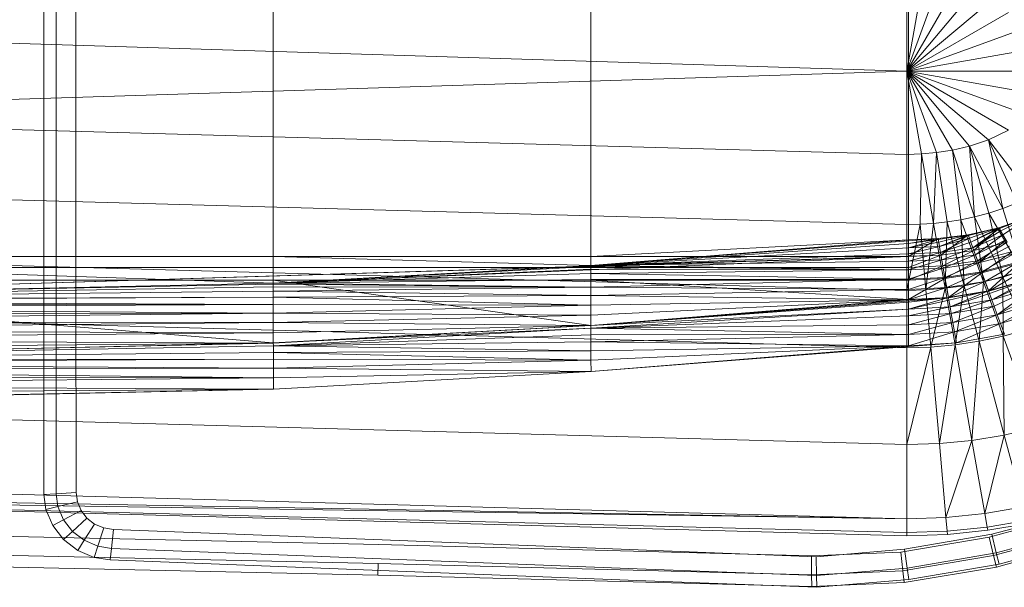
# Model space of a CAD drawing. Header units: metres. Extents: x 397.7 to 427.5, y 12.6 to 28.4.
# Tile 87 of 124: x 407.745 to 408.101, y 27.045 to 27.25. Entities that reach past the tile are written whole.
import ezdxf

# ---------------------------------------------------------------- set-up
doc = ezdxf.new("R2010")
doc.units = ezdxf.units.M
doc.layers.add('A-DETL-____-MBND', color=7, linetype='Continuous', lineweight=18)

# ---------------------------------------------------------------- blocks, each defined once
blk = doc.blocks.new('Family - Inodor P5-151237-08_CLI_AIRE_P5')
at = {"layer": 'A-DETL-____-MBND', "color": 253, "true_color": 0xaaaaaa}
for p, q in [((0.19876, 0.12377), (0.19876, 0.27623)), ((0.19876, 0.12377), (0.19876, 0.27623)), ((0.2032, 0.12377), (0.2032, 0.27623)), ((0.2032, 0.12377), (0.2032, 0.27623)), ((0.2104, 0.27622), (0.2104, 0.12377)), ((0.2104, 0.27622), (0.2104, 0.12377)), ((0.2104, 0.27622), (0.2104, 0.12377)), ((0.2104, 0.12377), (0.2104, 0.27622)), ((0.28176, 0.13288), (0.28176, 0.26697)), ((0.28176, 0.13288), (0.28176, 0.26697)), ((0.28176, 0.26697), (0.28176, 0.13288)), ((0.28176, 0.13288), (0.28176, 0.26697)), ((0.39665, 0.13288), (0.39665, 0.26697)), ((0.39665, 0.13288), (0.39665, 0.26697)), ((0.39665, 0.26697), (0.39665, 0.13288)), ((0.39665, 0.26697), (0.39665, 0.13288)), ((0.51154, 0.26697), (0.51154, 0.13288)), ((0.51154, 0.13288), (0.51154, 0.26697)), ((0.5116, 0.13894), (0.5116, 0.2609)), ((0.5116, 0.13894), (0.5116, 0.2609)), ((0.51095, 0.19991), (0.51095, 0.22997)), ((0.51623, 0.22982), (0.51095, 0.19991)), ((0.52166, 0.22933), (0.51095, 0.19991)), ((0.52742, 0.22843), (0.51095, 0.19991)), ((0.53366, 0.22697), (0.51095, 0.19991)), ((0.54048, 0.22469), (0.51095, 0.19991)), ((0.54779, 0.22118), (0.51095, 0.19991)), ((0.51095, 0.19991), (0.00127, 0.2159)), ((0.55503, 0.21596), (0.51095, 0.19991)), ((0.5608, 0.2087), (0.51095, 0.19991)), ((0.51095, 0.19991), (0.00127, 0.18393)), ((0.56308, 0.19991), (0.51095, 0.19991)), ((0.5608, 0.19112), (0.51095, 0.19991)), ((0.55503, 0.18387), (0.51095, 0.19991)), ((0.51095, 0.19991), (0.51095, 0.16986)), ((0.54779, 0.17865), (0.51095, 0.19991)), ((0.54048, 0.17514), (0.51095, 0.19991)), ((0.53366, 0.17286), (0.51095, 0.19991)), ((0.52742, 0.17139), (0.51095, 0.19991)), ((0.52166, 0.1705), (0.51095, 0.19991)), ((0.51623, 0.17001), (0.51095, 0.19991)), ((0.51095, 0.16986), (0.00127, 0.18393)), ((0.54779, 0.17865), (0.54048, 0.17514)), ((0.54048, 0.17514), (0.53366, 0.17286)), ((0.55607, 0.1548), (0.54048, 0.17514)), ((0.54048, 0.17514), (0.54568, 0.15031)), ((0.55086, 0.15235), (0.54048, 0.17514)), ((0.52742, 0.17139), (0.52166, 0.1705)), ((0.53366, 0.17286), (0.52742, 0.17139)), ((0.53549, 0.14729), (0.52742, 0.17139)), ((0.52742, 0.17139), (0.53049, 0.14623)), ((0.54568, 0.15031), (0.53366, 0.17286)), ((0.53366, 0.17286), (0.53549, 0.14729)), ((0.54056, 0.14864), (0.53366, 0.17286)), ((0.51623, 0.17001), (0.51095, 0.16986)), ((0.51095, 0.16986), (0.51095, 0.14444)), ((0.51623, 0.17001), (0.5158, 0.14455)), ((0.52166, 0.1705), (0.51623, 0.17001)), ((0.52066, 0.14488), (0.51623, 0.17001)), ((0.52166, 0.1705), (0.52066, 0.14488)), ((0.52555, 0.14543), (0.52166, 0.1705)), ((0.51095, 0.14444), (0.00127, 0.15852)), ((0.54568, 0.15031), (0.54056, 0.14864)), ((0.55086, 0.15235), (0.54568, 0.15031)), ((0.54568, 0.15031), (0.55265, 0.12769)), ((0.53049, 0.14623), (0.52555, 0.14543)), ((0.53549, 0.14729), (0.53049, 0.14623)), ((0.53869, 0.1237), (0.53049, 0.14623)), ((0.53049, 0.14623), (0.53173, 0.12235)), ((0.54056, 0.14864), (0.53549, 0.14729)), ((0.54567, 0.12547), (0.53549, 0.14729)), ((0.53549, 0.14729), (0.53869, 0.1237)), ((0.55265, 0.12769), (0.54056, 0.14864)), ((0.54056, 0.14864), (0.54567, 0.12547)), ((0.54428, 0.14332), (0.55567, 0.14741)), ((0.54428, 0.14332), (0.55567, 0.14741)), ((0.55567, 0.14741), (0.54428, 0.14332)), ((0.54428, 0.14332), (0.55567, 0.14741)), ((0.54444, 0.14305), (0.55567, 0.14741)), ((0.54444, 0.14305), (0.55567, 0.14741)), ((0.54493, 0.1422), (0.55567, 0.14741)), ((0.54493, 0.1422), (0.55567, 0.14741)), ((0.54573, 0.14081), (0.55567, 0.14741)), ((0.54573, 0.14081), (0.55567, 0.14741)), ((0.5158, 0.14455), (0.51095, 0.14444)), ((0.5158, 0.14455), (0.51095, 0.12067)), ((0.51095, 0.12067), (0.51095, 0.14444)), ((0.52066, 0.14488), (0.5158, 0.14455)), ((0.51787, 0.12085), (0.5158, 0.14455)), ((0.52066, 0.14488), (0.51787, 0.12085)), ((0.52555, 0.14543), (0.52066, 0.14488)), ((0.52479, 0.12141), (0.52066, 0.14488)), ((0.52555, 0.14543), (0.52479, 0.12141)), ((0.53173, 0.12235), (0.52555, 0.14543)), ((0.53313, 0.14076), (0.54428, 0.14332)), ((0.53313, 0.14076), (0.54428, 0.14332)), ((0.53313, 0.14076), (0.54428, 0.14332)), ((0.53313, 0.14076), (0.54428, 0.14332)), ((0.53324, 0.14047), (0.54428, 0.14332)), ((0.53324, 0.14047), (0.54428, 0.14332)), ((0.53358, 0.13955), (0.54428, 0.14332)), ((0.53358, 0.13955), (0.54428, 0.14332)), ((0.53412, 0.13804), (0.54428, 0.14332)), ((0.53412, 0.13804), (0.54428, 0.14332)), ((0.54444, 0.14305), (0.53412, 0.13804)), ((0.53412, 0.13804), (0.54444, 0.14305)), ((0.53487, 0.136), (0.54444, 0.14305)), ((0.53487, 0.136), (0.54444, 0.14305)), ((0.53515, 0.13505), (0.54428, 0.14332)), ((0.53515, 0.13505), (0.54428, 0.14332)), ((0.54726, 0.13804), (0.54428, 0.14332)), ((0.54726, 0.13804), (0.54428, 0.14332)), ((0.54444, 0.14305), (0.54428, 0.14332)), ((0.54444, 0.14305), (0.54428, 0.14332)), ((0.54493, 0.1422), (0.54444, 0.14305)), ((0.54493, 0.1422), (0.54444, 0.14305)), ((0.39665, 0.13288), (0.5116, 0.13894)), ((0.39665, 0.13288), (0.5116, 0.13894)), ((0.5116, 0.13894), (0.39665, 0.1296)), ((0.39665, 0.13288), (0.5116, 0.13894)), ((0.39665, 0.13288), (0.5116, 0.13894)), ((0.39665, 0.1296), (0.5116, 0.13894)), ((0.39665, 0.1296), (0.5116, 0.13894)), ((0.51154, 0.13288), (0.52228, 0.13938)), ((0.51154, 0.13288), (0.52228, 0.13938)), ((0.5116, 0.13894), (0.51154, 0.13288)), ((0.51154, 0.13288), (0.5116, 0.13894)), ((0.51154, 0.13288), (0.5116, 0.13894)), ((0.5116, 0.13894), (0.52228, 0.13938)), ((0.5116, 0.13894), (0.52228, 0.13938)), ((0.5116, 0.13894), (0.52228, 0.13938)), ((0.5116, 0.13765), (0.52228, 0.13938)), ((0.5116, 0.13863), (0.52228, 0.13938)), ((0.5116, 0.13894), (0.52228, 0.13938)), ((0.5116, 0.13765), (0.52228, 0.13938)), ((0.5116, 0.13863), (0.52228, 0.13938)), ((0.52233, 0.13907), (0.5116, 0.13765)), ((0.5116, 0.13605), (0.52233, 0.13907)), ((0.5116, 0.13605), (0.52233, 0.13907)), ((0.5116, 0.13765), (0.52233, 0.13907)), ((0.5116, 0.13863), (0.5116, 0.13894)), ((0.5116, 0.13863), (0.5116, 0.13894)), ((0.52228, 0.13938), (0.53313, 0.14076)), ((0.52228, 0.13938), (0.53313, 0.14076)), ((0.53313, 0.14076), (0.52228, 0.13938)), ((0.52228, 0.13938), (0.53313, 0.14076)), ((0.52327, 0.1334), (0.52228, 0.13938)), ((0.52327, 0.1334), (0.52228, 0.13938)), ((0.52233, 0.13907), (0.52228, 0.13938)), ((0.52233, 0.13907), (0.52228, 0.13938)), ((0.52233, 0.13907), (0.53313, 0.14076)), ((0.52233, 0.13907), (0.53313, 0.14076)), ((0.5225, 0.13811), (0.52233, 0.13907)), ((0.5225, 0.13811), (0.52233, 0.13907)), ((0.5225, 0.13811), (0.53313, 0.14076)), ((0.5225, 0.13811), (0.53313, 0.14076)), ((0.52278, 0.13653), (0.53313, 0.14076)), ((0.52278, 0.13653), (0.53313, 0.14076)), ((0.53324, 0.14047), (0.52278, 0.13653)), ((0.52278, 0.13653), (0.53324, 0.14047)), ((0.53358, 0.13955), (0.52278, 0.13653)), ((0.52278, 0.13653), (0.53358, 0.13955)), ((0.52316, 0.13439), (0.53358, 0.13955)), ((0.52316, 0.13439), (0.53358, 0.13955)), ((0.52327, 0.1334), (0.53313, 0.14076)), ((0.52327, 0.1334), (0.53313, 0.14076)), ((0.53515, 0.13505), (0.53313, 0.14076)), ((0.53515, 0.13505), (0.53313, 0.14076)), ((0.53324, 0.14047), (0.53313, 0.14076)), ((0.53324, 0.14047), (0.53313, 0.14076)), ((0.53358, 0.13955), (0.53324, 0.14047)), ((0.53358, 0.13955), (0.53324, 0.14047)), ((0.53412, 0.13804), (0.53358, 0.13955)), ((0.53412, 0.13804), (0.53358, 0.13955)), ((0.54493, 0.1422), (0.53487, 0.136)), ((0.53487, 0.136), (0.54493, 0.1422)), ((0.54573, 0.14081), (0.53487, 0.136)), ((0.53487, 0.136), (0.54573, 0.14081)), ((0.53578, 0.13349), (0.54573, 0.14081)), ((0.53578, 0.13349), (0.54573, 0.14081)), ((0.54681, 0.13893), (0.53578, 0.13349)), ((0.53578, 0.13349), (0.54681, 0.13893)), ((0.53684, 0.13057), (0.54681, 0.13893)), ((0.53684, 0.13057), (0.54681, 0.13893)), ((0.54573, 0.14081), (0.54493, 0.1422)), ((0.54573, 0.14081), (0.54493, 0.1422)), ((0.54681, 0.13893), (0.54573, 0.14081)), ((0.54681, 0.13893), (0.54573, 0.14081)), ((0.5116, 0.13863), (0.39665, 0.1296)), ((0.39665, 0.1296), (0.5116, 0.13863)), ((0.5116, 0.13765), (0.39665, 0.1296)), ((0.39665, 0.1296), (0.5116, 0.13765)), ((0.5116, 0.13605), (0.39665, 0.1296)), ((0.39665, 0.1296), (0.5116, 0.13605)), ((0.5116, 0.13765), (0.5116, 0.13863)), ((0.5116, 0.13765), (0.5116, 0.13863)), ((0.5225, 0.13811), (0.5116, 0.13605)), ((0.5116, 0.13605), (0.5225, 0.13811)), ((0.5116, 0.13605), (0.5116, 0.13765)), ((0.5116, 0.13605), (0.5116, 0.13765)), ((0.52278, 0.13653), (0.5116, 0.13605)), ((0.5116, 0.13388), (0.52278, 0.13653)), ((0.5116, 0.13605), (0.52278, 0.13653)), ((0.5116, 0.13388), (0.52278, 0.13653)), ((0.5116, 0.13388), (0.5116, 0.13605)), ((0.5116, 0.13388), (0.5116, 0.13605)), ((0.52278, 0.13653), (0.5225, 0.13811)), ((0.52278, 0.13653), (0.5225, 0.13811)), ((0.52316, 0.13439), (0.52278, 0.13653)), ((0.52316, 0.13439), (0.52278, 0.13653)), ((0.53412, 0.13804), (0.52316, 0.13439)), ((0.52316, 0.13439), (0.53412, 0.13804)), ((0.53487, 0.136), (0.52316, 0.13439)), ((0.52316, 0.13439), (0.53487, 0.136)), ((0.52362, 0.13176), (0.53487, 0.136)), ((0.52362, 0.13176), (0.53487, 0.136)), ((0.53487, 0.136), (0.53412, 0.13804)), ((0.53487, 0.136), (0.53412, 0.13804)), ((0.53578, 0.13349), (0.53487, 0.136)), ((0.53578, 0.13349), (0.53487, 0.136)), ((0.54726, 0.13804), (0.53515, 0.13505)), ((0.53515, 0.13505), (0.54726, 0.13804)), ((0.53515, 0.13505), (0.54726, 0.13804)), ((0.53648, 0.13139), (0.54726, 0.13804)), ((0.53648, 0.13139), (0.54726, 0.13804)), ((0.54815, 0.13662), (0.53684, 0.13057)), ((0.53684, 0.13057), (0.54815, 0.13662)), ((0.51095, 0.12067), (0.00127, 0.13475)), ((0.52327, 0.1334), (0.00127, 0.11723)), ((0.28176, 0.13288), (0.00186, 0.13288)), ((0.28176, 0.13288), (0.00186, 0.13288)), ((0.28176, 0.12326), (0.00186, 0.13288)), ((0.28176, 0.12326), (0.00186, 0.13288)), ((0.00186, 0.13288), (0.28176, 0.13288)), ((0.28176, 0.13288), (0.00186, 0.13288)), ((0.00187, 0.11726), (0.52327, 0.1334)), ((0.00187, 0.11726), (0.52327, 0.1334)), ((0.00187, 0.11726), (0.51154, 0.13288)), ((0.00187, 0.11726), (0.51154, 0.13288)), ((0.39665, 0.13288), (0.28176, 0.13288)), ((0.28176, 0.13288), (0.28176, 0.12326)), ((0.39665, 0.1296), (0.28176, 0.13288)), ((0.39665, 0.13288), (0.28176, 0.13288)), ((0.39665, 0.1296), (0.28176, 0.13288)), ((0.28176, 0.12326), (0.28176, 0.13288)), ((0.28176, 0.12326), (0.51154, 0.13288)), ((0.28176, 0.12326), (0.51154, 0.13288)), ((0.28176, 0.13288), (0.39665, 0.13288)), ((0.28176, 0.13288), (0.28176, 0.12899)), ((0.39665, 0.13288), (0.28176, 0.13288)), ((0.28176, 0.12899), (0.28176, 0.13288)), ((0.5116, 0.13388), (0.39665, 0.1296)), ((0.39665, 0.1296), (0.5116, 0.13388)), ((0.51154, 0.13288), (0.39665, 0.13288)), ((0.39665, 0.1296), (0.39665, 0.13288)), ((0.51154, 0.13288), (0.39665, 0.13288)), ((0.51154, 0.13288), (0.39665, 0.1296)), ((0.51154, 0.13288), (0.39665, 0.13288)), ((0.39665, 0.1296), (0.51154, 0.13288)), ((0.51154, 0.13288), (0.39665, 0.13288)), ((0.39665, 0.13288), (0.39665, 0.12899)), ((0.51154, 0.13288), (0.39665, 0.13288)), ((0.39665, 0.12899), (0.39665, 0.13288)), ((0.52327, 0.1334), (0.51154, 0.13288)), ((0.51154, 0.13288), (0.52327, 0.1334)), ((0.51154, 0.13288), (0.52327, 0.1334)), ((0.51154, 0.12899), (0.52327, 0.1334)), ((0.51154, 0.13288), (0.52327, 0.1334)), ((0.51154, 0.12899), (0.52327, 0.1334)), ((0.51154, 0.12899), (0.51154, 0.13288)), ((0.51154, 0.13288), (0.51154, 0.12899)), ((0.52316, 0.13439), (0.5116, 0.13388)), ((0.5116, 0.1312), (0.52316, 0.13439)), ((0.5116, 0.13388), (0.52316, 0.13439)), ((0.5116, 0.1312), (0.52316, 0.13439)), ((0.5116, 0.1312), (0.5116, 0.13388)), ((0.5116, 0.1312), (0.5116, 0.13388)), ((0.52362, 0.13176), (0.52316, 0.13439)), ((0.52362, 0.13176), (0.52316, 0.13439)), ((0.53515, 0.13505), (0.52327, 0.1334)), ((0.52327, 0.1334), (0.53515, 0.13505)), ((0.52327, 0.1334), (0.53515, 0.13505)), ((0.52395, 0.12956), (0.52327, 0.1334)), ((0.52395, 0.12956), (0.52327, 0.1334)), ((0.53578, 0.13349), (0.52362, 0.13176)), ((0.52362, 0.13176), (0.53578, 0.13349)), ((0.52395, 0.12956), (0.53515, 0.13505)), ((0.52395, 0.12956), (0.53515, 0.13505)), ((0.52416, 0.1287), (0.53578, 0.13349)), ((0.52416, 0.1287), (0.53578, 0.13349)), ((0.53648, 0.13139), (0.53515, 0.13505)), ((0.53648, 0.13139), (0.53515, 0.13505)), ((0.53684, 0.13057), (0.53578, 0.13349)), ((0.53684, 0.13057), (0.53578, 0.13349)), ((0.54921, 0.13467), (0.53648, 0.13139)), ((0.53648, 0.13139), (0.54921, 0.13467)), ((0.5497, 0.13393), (0.53684, 0.13057)), ((0.53684, 0.13057), (0.5497, 0.13393)), ((0.53802, 0.12735), (0.5497, 0.13393)), ((0.53802, 0.12735), (0.5497, 0.13393)), ((0.53808, 0.127), (0.54921, 0.13467)), ((0.53808, 0.127), (0.54921, 0.13467)), ((0.00186, 0.12899), (0.28176, 0.12899)), ((0.28176, 0.12899), (0.00186, 0.12899)), ((0.39665, 0.1296), (0.28176, 0.12326)), ((0.28176, 0.12326), (0.39665, 0.1296)), ((0.28176, 0.12326), (0.39665, 0.1296)), ((0.28176, 0.12326), (0.39665, 0.1296)), ((0.39665, 0.12929), (0.28176, 0.12326)), ((0.28176, 0.12326), (0.39665, 0.12929)), ((0.28176, 0.12899), (0.39665, 0.12899)), ((0.28176, 0.12899), (0.28176, 0.12431)), ((0.39665, 0.12899), (0.28176, 0.12899)), ((0.28176, 0.12431), (0.28176, 0.12899)), ((0.39665, 0.12831), (0.28176, 0.12326)), ((0.28176, 0.12326), (0.39665, 0.12831)), ((0.5116, 0.1312), (0.39665, 0.1296)), ((0.39665, 0.1296), (0.5116, 0.1312)), ((0.5116, 0.1281), (0.39665, 0.1296)), ((0.5116, 0.1281), (0.39665, 0.1296)), ((0.39665, 0.12929), (0.39665, 0.1296)), ((0.39665, 0.12929), (0.39665, 0.1296)), ((0.5116, 0.1281), (0.39665, 0.12929)), ((0.5116, 0.1281), (0.39665, 0.12929)), ((0.39665, 0.12831), (0.39665, 0.12929)), ((0.39665, 0.12831), (0.39665, 0.12929)), ((0.39665, 0.12899), (0.51154, 0.12899)), ((0.39665, 0.12899), (0.39665, 0.12431)), ((0.51154, 0.12899), (0.39665, 0.12899)), ((0.39665, 0.12431), (0.39665, 0.12899)), ((0.5116, 0.1281), (0.39665, 0.12831)), ((0.5116, 0.1281), (0.39665, 0.12831)), ((0.39665, 0.12671), (0.39665, 0.12831)), ((0.39665, 0.12671), (0.39665, 0.12831)), ((0.52395, 0.12956), (0.51154, 0.12899)), ((0.51154, 0.12431), (0.52395, 0.12956)), ((0.51154, 0.12899), (0.52395, 0.12956)), ((0.51154, 0.12431), (0.52395, 0.12956)), ((0.51154, 0.12431), (0.51154, 0.12899)), ((0.51154, 0.12899), (0.51154, 0.12431)), ((0.52362, 0.13176), (0.5116, 0.1312)), ((0.5116, 0.1281), (0.52362, 0.13176)), ((0.5116, 0.1312), (0.52362, 0.13176)), ((0.5116, 0.1281), (0.52362, 0.13176)), ((0.5116, 0.1281), (0.5116, 0.1312)), ((0.5116, 0.1281), (0.5116, 0.1312)), ((0.52416, 0.1287), (0.5116, 0.1281)), ((0.5116, 0.12467), (0.52416, 0.1287)), ((0.5116, 0.1281), (0.52416, 0.1287)), ((0.5116, 0.12467), (0.52416, 0.1287)), ((0.52416, 0.1287), (0.52362, 0.13176)), ((0.52416, 0.1287), (0.52362, 0.13176)), ((0.53648, 0.13139), (0.52395, 0.12956)), ((0.52395, 0.12956), (0.53648, 0.13139)), ((0.52476, 0.12496), (0.52395, 0.12956)), ((0.52476, 0.12496), (0.52395, 0.12956)), ((0.53684, 0.13057), (0.52416, 0.1287)), ((0.52416, 0.1287), (0.53684, 0.13057)), ((0.52475, 0.12532), (0.52416, 0.1287)), ((0.52475, 0.12532), (0.52416, 0.1287)), ((0.52475, 0.12532), (0.53684, 0.13057)), ((0.52475, 0.12532), (0.53684, 0.13057)), ((0.52476, 0.12496), (0.53648, 0.13139)), ((0.52476, 0.12496), (0.53648, 0.13139)), ((0.53808, 0.127), (0.53648, 0.13139)), ((0.53808, 0.127), (0.53648, 0.13139)), ((0.53802, 0.12735), (0.53684, 0.13057)), ((0.53802, 0.12735), (0.53684, 0.13057)), ((0.55142, 0.13096), (0.53802, 0.12735)), ((0.53802, 0.12735), (0.55142, 0.13096)), ((0.55155, 0.13062), (0.53808, 0.127)), ((0.53808, 0.127), (0.55155, 0.13062)), ((0.53927, 0.12391), (0.55142, 0.13096)), ((0.53927, 0.12391), (0.55142, 0.13096)), ((0.54047, 0.12044), (0.55155, 0.13062)), ((0.54047, 0.12044), (0.55155, 0.13062)), ((0.39665, 0.12671), (0.28176, 0.12326)), ((0.28176, 0.12326), (0.39665, 0.12671)), ((0.5116, 0.1281), (0.39665, 0.12671)), ((0.39665, 0.12671), (0.5116, 0.1281)), ((0.5116, 0.12467), (0.39665, 0.12671)), ((0.5116, 0.12467), (0.39665, 0.12671)), ((0.39665, 0.12454), (0.39665, 0.12671)), ((0.39665, 0.12454), (0.39665, 0.12671)), ((0.5116, 0.12467), (0.39665, 0.12454)), ((0.39665, 0.12186), (0.5116, 0.12467)), ((0.39665, 0.12454), (0.5116, 0.12467)), ((0.39665, 0.12186), (0.5116, 0.12467)), ((0.52476, 0.12496), (0.51154, 0.12431)), ((0.51154, 0.11733), (0.52476, 0.12496)), ((0.51154, 0.12431), (0.52476, 0.12496)), ((0.51154, 0.11733), (0.52476, 0.12496)), ((0.5116, 0.12467), (0.5116, 0.1281)), ((0.5116, 0.12467), (0.5116, 0.1281)), ((0.52475, 0.12532), (0.5116, 0.12467)), ((0.5116, 0.12101), (0.52475, 0.12532)), ((0.5116, 0.12467), (0.52475, 0.12532)), ((0.5116, 0.12101), (0.52475, 0.12532)), ((0.5116, 0.12101), (0.5116, 0.12467)), ((0.5116, 0.12101), (0.5116, 0.12467)), ((0.53802, 0.12735), (0.52475, 0.12532)), ((0.52475, 0.12532), (0.53802, 0.12735)), ((0.52539, 0.12172), (0.52475, 0.12532)), ((0.52539, 0.12172), (0.52475, 0.12532)), ((0.53808, 0.127), (0.52476, 0.12496)), ((0.52476, 0.12496), (0.53808, 0.127)), ((0.52597, 0.11809), (0.52476, 0.12496)), ((0.52597, 0.11809), (0.52476, 0.12496)), ((0.52539, 0.12172), (0.53802, 0.12735)), ((0.52539, 0.12172), (0.53802, 0.12735)), ((0.52597, 0.11809), (0.53808, 0.127)), ((0.52597, 0.11809), (0.53808, 0.127)), ((0.53927, 0.12391), (0.53802, 0.12735)), ((0.53927, 0.12391), (0.53802, 0.12735)), ((0.54047, 0.12044), (0.53808, 0.127)), ((0.54047, 0.12044), (0.53808, 0.127)), ((0.54567, 0.12547), (0.53869, 0.1237)), ((0.55325, 0.12779), (0.53927, 0.12391)), ((0.53927, 0.12391), (0.55325, 0.12779)), ((0.54056, 0.12037), (0.55325, 0.12779)), ((0.54056, 0.12037), (0.55325, 0.12779)), ((0.55265, 0.12769), (0.54567, 0.12547)), ((0.55451, 0.1065), (0.54567, 0.12547)), ((0.54567, 0.12547), (0.54583, 0.10408)), ((0.00186, 0.12431), (0.28176, 0.12431)), ((0.28176, 0.12431), (0.00186, 0.12431)), ((0.28175, 0.10165), (0.00186, 0.12431)), ((0.28175, 0.10165), (0.00186, 0.12431)), ((0.28176, 0.12326), (0.00187, 0.11726)), ((0.00187, 0.11726), (0.28176, 0.12326)), ((0.00187, 0.11726), (0.28176, 0.12326)), ((0.00187, 0.11726), (0.28176, 0.12326)), ((0.28176, 0.12295), (0.00187, 0.11726)), ((0.00187, 0.11726), (0.28176, 0.12295)), ((0.28176, 0.12197), (0.00187, 0.11726)), ((0.00187, 0.11726), (0.28176, 0.12197)), ((0.1988, 0.04683), (0.19876, 0.12377)), ((0.1988, 0.04683), (0.19876, 0.12377)), ((0.20325, 0.0471), (0.2032, 0.12377)), ((0.20325, 0.0471), (0.2032, 0.12377)), ((0.2104, 0.12377), (0.21044, 0.04754)), ((0.2104, 0.12377), (0.21044, 0.04754)), ((0.2104, 0.12377), (0.21044, 0.04754)), ((0.21044, 0.04754), (0.2104, 0.12377)), ((0.28176, 0.12431), (0.28175, 0.10165)), ((0.28175, 0.10165), (0.28176, 0.12431)), ((0.39665, 0.12454), (0.28176, 0.12326)), ((0.28176, 0.12326), (0.39665, 0.12454)), ((0.28176, 0.12431), (0.39665, 0.12431)), ((0.39665, 0.12431), (0.28176, 0.12431)), ((0.39665, 0.10799), (0.28176, 0.12431)), ((0.39665, 0.10799), (0.28176, 0.12431)), ((0.39665, 0.12186), (0.28176, 0.12326)), ((0.39665, 0.12186), (0.28176, 0.12326)), ((0.28176, 0.12295), (0.28176, 0.12326)), ((0.28176, 0.12295), (0.28176, 0.12326)), ((0.39665, 0.12186), (0.28176, 0.12295)), ((0.39665, 0.12186), (0.28176, 0.12295)), ((0.28176, 0.12197), (0.28176, 0.12295)), ((0.28176, 0.12197), (0.28176, 0.12295)), ((0.39665, 0.12186), (0.28176, 0.12197)), ((0.39665, 0.12186), (0.28176, 0.12197)), ((0.28176, 0.12037), (0.28176, 0.12197)), ((0.28176, 0.12037), (0.28176, 0.12197)), ((0.39665, 0.12186), (0.28176, 0.12037)), ((0.28176, 0.12037), (0.39665, 0.12186)), ((0.39665, 0.12186), (0.39665, 0.12454)), ((0.39665, 0.12186), (0.39665, 0.12454)), ((0.39665, 0.12431), (0.51154, 0.12431)), ((0.39665, 0.12431), (0.39665, 0.10799)), ((0.51154, 0.12431), (0.39665, 0.12431)), ((0.51154, 0.11733), (0.39665, 0.12431)), ((0.51154, 0.11733), (0.39665, 0.12431)), ((0.39665, 0.10799), (0.39665, 0.12431)), ((0.5116, 0.12101), (0.39665, 0.12186)), ((0.5116, 0.12101), (0.39665, 0.12186)), ((0.39665, 0.11876), (0.39665, 0.12186)), ((0.39665, 0.11876), (0.39665, 0.12186)), ((0.51154, 0.11733), (0.51154, 0.12431)), ((0.51154, 0.12431), (0.51154, 0.11733)), ((0.52539, 0.12172), (0.5116, 0.12101)), ((0.5116, 0.11724), (0.52539, 0.12172)), ((0.5116, 0.12101), (0.52539, 0.12172)), ((0.5116, 0.11724), (0.52539, 0.12172)), ((0.52479, 0.12141), (0.51787, 0.12085)), ((0.52479, 0.12141), (0.51968, 0.10017)), ((0.53173, 0.12235), (0.52479, 0.12141)), ((0.5284, 0.10094), (0.52479, 0.12141)), ((0.53927, 0.12391), (0.52539, 0.12172)), ((0.52539, 0.12172), (0.53927, 0.12391)), ((0.52605, 0.11801), (0.52539, 0.12172)), ((0.52605, 0.11801), (0.52539, 0.12172)), ((0.52605, 0.11801), (0.53927, 0.12391)), ((0.52605, 0.11801), (0.53927, 0.12391)), ((0.53173, 0.12235), (0.5284, 0.10094)), ((0.53869, 0.1237), (0.53173, 0.12235)), ((0.53712, 0.10224), (0.53173, 0.12235)), ((0.53869, 0.1237), (0.53712, 0.10224)), ((0.54583, 0.10408), (0.53869, 0.1237)), ((0.54056, 0.12037), (0.53927, 0.12391)), ((0.54056, 0.12037), (0.53927, 0.12391)), ((0.55504, 0.12458), (0.54047, 0.12044)), ((0.54047, 0.12044), (0.55504, 0.12458)), ((0.55513, 0.12452), (0.54056, 0.12037)), ((0.54086, 0.11952), (0.55504, 0.12458)), ((0.54086, 0.11952), (0.55504, 0.12458)), ((0.5417, 0.11721), (0.55504, 0.12458)), ((0.5417, 0.11721), (0.55504, 0.12458)), ((0.55558, 0.12374), (0.5417, 0.11721)), ((0.5417, 0.11721), (0.55558, 0.12374)), ((0.55681, 0.12161), (0.5417, 0.11721)), ((0.5417, 0.11721), (0.55681, 0.12161)), ((0.54253, 0.11492), (0.55681, 0.12161)), ((0.54253, 0.11492), (0.55681, 0.12161)), ((0.54366, 0.11184), (0.55681, 0.12161)), ((0.54366, 0.11184), (0.55681, 0.12161)), ((0.28176, 0.12037), (0.00187, 0.11726)), ((0.00187, 0.11726), (0.28176, 0.12037)), ((0.28176, 0.11819), (0.00187, 0.11726)), ((0.00187, 0.11694), (0.28176, 0.11819)), ((0.00187, 0.11726), (0.28176, 0.11819)), ((0.00187, 0.11694), (0.28176, 0.11819)), ((0.39665, 0.11876), (0.28176, 0.12037)), ((0.39665, 0.11876), (0.28176, 0.12037)), ((0.28176, 0.11819), (0.28176, 0.12037)), ((0.28176, 0.11819), (0.28176, 0.12037)), ((0.39665, 0.11876), (0.28176, 0.11819)), ((0.28176, 0.11819), (0.39665, 0.11876)), ((0.39665, 0.11533), (0.28176, 0.11819)), ((0.28176, 0.11552), (0.28176, 0.11819)), ((0.39665, 0.11533), (0.28176, 0.11819)), ((0.28176, 0.11552), (0.28176, 0.11819)), ((0.5116, 0.12101), (0.39665, 0.11876)), ((0.39665, 0.11876), (0.5116, 0.12101)), ((0.5116, 0.11724), (0.39665, 0.11876)), ((0.39665, 0.11533), (0.39665, 0.11876)), ((0.5116, 0.11724), (0.39665, 0.11876)), ((0.39665, 0.11533), (0.39665, 0.11876)), ((0.39665, 0.1079), (0.52605, 0.11801)), ((0.51787, 0.12085), (0.51095, 0.12067)), ((0.51095, 0.09991), (0.51095, 0.12067)), ((0.52597, 0.11809), (0.51154, 0.11733)), ((0.51154, 0.11733), (0.52597, 0.11809)), ((0.5116, 0.11724), (0.5116, 0.12101)), ((0.5116, 0.11724), (0.5116, 0.12101)), ((0.5116, 0.11634), (0.52597, 0.11809)), ((0.5116, 0.11388), (0.52597, 0.11809)), ((0.5116, 0.11388), (0.52597, 0.11809)), ((0.5116, 0.11634), (0.52597, 0.11809)), ((0.52605, 0.11801), (0.5116, 0.11724)), ((0.5116, 0.11724), (0.52605, 0.11801)), ((0.51968, 0.10017), (0.51787, 0.12085)), ((0.54047, 0.12044), (0.52597, 0.11809)), ((0.52597, 0.11809), (0.54047, 0.12044)), ((0.5262, 0.11712), (0.52597, 0.11809)), ((0.5262, 0.11712), (0.52597, 0.11809)), ((0.54056, 0.12037), (0.52605, 0.11801)), ((0.5262, 0.11712), (0.54047, 0.12044)), ((0.5262, 0.11712), (0.54047, 0.12044)), ((0.52662, 0.1147), (0.54047, 0.12044)), ((0.52662, 0.1147), (0.54047, 0.12044)), ((0.54086, 0.11952), (0.52662, 0.1147)), ((0.52662, 0.1147), (0.54086, 0.11952)), ((0.54086, 0.11952), (0.54047, 0.12044)), ((0.54086, 0.11952), (0.54047, 0.12044)), ((0.5417, 0.11721), (0.54086, 0.11952)), ((0.5417, 0.11721), (0.54086, 0.11952)), ((0.55803, 0.1195), (0.54366, 0.11184)), ((0.54366, 0.11184), (0.55803, 0.1195)), ((0.51095, 0.09991), (0.00127, 0.11399)), ((0.28176, 0.11552), (0.00187, 0.11694)), ((0.28176, 0.11552), (0.00187, 0.11694)), ((0.28176, 0.11552), (0.00187, 0.11596)), ((0.28176, 0.11552), (0.00187, 0.11596)), ((0.28176, 0.11552), (0.00187, 0.11436)), ((0.00187, 0.11436), (0.28176, 0.11552)), ((0.28176, 0.11242), (0.00187, 0.11436)), ((0.28176, 0.11242), (0.00187, 0.11436)), ((0.39665, 0.11533), (0.28176, 0.11552)), ((0.39665, 0.11533), (0.28176, 0.11552)), ((0.28176, 0.11242), (0.28176, 0.11552)), ((0.28176, 0.11242), (0.28176, 0.11552)), ((0.39665, 0.11533), (0.28176, 0.11242)), ((0.28176, 0.11242), (0.39665, 0.11533)), ((0.51154, 0.11733), (0.39665, 0.10799)), ((0.39665, 0.10799), (0.51154, 0.11733)), ((0.5116, 0.11724), (0.39665, 0.11533)), ((0.39665, 0.1079), (0.5116, 0.11724)), ((0.39665, 0.11167), (0.5116, 0.11724)), ((0.39665, 0.11533), (0.5116, 0.11724)), ((0.39665, 0.1079), (0.5116, 0.11724)), ((0.39665, 0.11167), (0.5116, 0.11724)), ((0.5116, 0.11634), (0.39665, 0.10799)), ((0.39665, 0.10799), (0.5116, 0.11634)), ((0.39665, 0.11167), (0.39665, 0.11533)), ((0.39665, 0.11167), (0.39665, 0.11533)), ((0.5116, 0.11634), (0.51154, 0.11733)), ((0.5116, 0.11634), (0.51154, 0.11733)), ((0.5262, 0.11712), (0.5116, 0.11388)), ((0.5116, 0.11388), (0.5262, 0.11712)), ((0.5116, 0.11388), (0.5116, 0.11634)), ((0.5116, 0.11388), (0.5116, 0.11634)), ((0.52662, 0.1147), (0.5116, 0.11388)), ((0.5116, 0.11145), (0.52662, 0.1147)), ((0.5116, 0.11388), (0.52662, 0.1147)), ((0.5116, 0.11145), (0.52662, 0.1147)), ((0.52662, 0.1147), (0.5262, 0.11712)), ((0.52662, 0.1147), (0.5262, 0.11712)), ((0.5417, 0.11721), (0.52662, 0.1147)), ((0.52662, 0.1147), (0.5417, 0.11721)), ((0.52705, 0.1123), (0.52662, 0.1147)), ((0.52705, 0.1123), (0.52662, 0.1147)), ((0.52705, 0.1123), (0.5417, 0.11721)), ((0.52705, 0.1123), (0.5417, 0.11721)), ((0.54253, 0.11492), (0.52705, 0.1123)), ((0.52705, 0.1123), (0.54253, 0.11492)), ((0.52762, 0.10907), (0.54253, 0.11492)), ((0.52762, 0.10907), (0.54253, 0.11492)), ((0.54253, 0.11492), (0.5417, 0.11721)), ((0.54253, 0.11492), (0.5417, 0.11721)), ((0.54366, 0.11184), (0.54253, 0.11492)), ((0.54366, 0.11184), (0.54253, 0.11492)), ((0.55967, 0.11666), (0.54366, 0.11184)), ((0.54366, 0.11184), (0.55967, 0.11666)), ((0.54482, 0.10863), (0.55967, 0.11666)), ((0.54482, 0.10863), (0.55967, 0.11666)), ((0.28176, 0.11242), (0.00187, 0.11219)), ((0.00187, 0.10951), (0.28176, 0.11242)), ((0.00187, 0.11219), (0.28176, 0.11242)), ((0.00187, 0.10951), (0.28176, 0.11242)), ((0.39665, 0.11167), (0.28176, 0.11242)), ((0.39665, 0.11167), (0.28176, 0.11242)), ((0.28176, 0.10898), (0.28176, 0.11242)), ((0.28176, 0.10898), (0.28176, 0.11242)), ((0.39665, 0.11167), (0.28176, 0.10898)), ((0.28176, 0.10898), (0.39665, 0.11167)), ((0.5116, 0.11388), (0.39665, 0.10799)), ((0.39665, 0.10799), (0.5116, 0.11388)), ((0.39665, 0.1079), (0.39665, 0.11167)), ((0.39665, 0.1079), (0.39665, 0.11167)), ((0.3967, 0.10699), (0.5116, 0.11388)), ((0.3967, 0.10699), (0.5116, 0.11388)), ((0.5116, 0.11145), (0.3967, 0.10699)), ((0.3967, 0.10699), (0.5116, 0.11145)), ((0.5116, 0.11145), (0.5116, 0.11388)), ((0.5116, 0.11145), (0.5116, 0.11388)), ((0.52705, 0.1123), (0.5116, 0.11145)), ((0.5116, 0.10817), (0.52705, 0.1123)), ((0.5116, 0.11145), (0.52705, 0.1123)), ((0.5116, 0.10817), (0.52705, 0.1123)), ((0.5116, 0.10817), (0.5116, 0.11145)), ((0.5116, 0.10817), (0.5116, 0.11145)), ((0.52762, 0.10907), (0.52705, 0.1123)), ((0.52762, 0.10907), (0.52705, 0.1123)), ((0.54366, 0.11184), (0.52762, 0.10907)), ((0.52762, 0.10907), (0.54366, 0.11184)), ((0.52821, 0.1057), (0.54366, 0.11184)), ((0.52821, 0.1057), (0.54366, 0.11184)), ((0.54482, 0.10863), (0.54366, 0.11184)), ((0.54482, 0.10863), (0.54366, 0.11184)), ((0.56138, 0.1137), (0.54482, 0.10863)), ((0.54482, 0.10863), (0.56138, 0.1137)), ((0.28176, 0.10898), (0.00187, 0.10951)), ((0.28176, 0.10898), (0.00187, 0.10951)), ((0.28176, 0.10898), (0.00187, 0.10641)), ((0.00187, 0.10641), (0.28176, 0.10898)), ((0.39665, 0.10799), (0.28175, 0.10165)), ((0.28175, 0.10165), (0.39665, 0.10799)), ((0.3967, 0.10699), (0.28175, 0.10165)), ((0.28175, 0.10165), (0.3967, 0.10699)), ((0.39665, 0.1079), (0.28176, 0.10898)), ((0.39665, 0.1079), (0.28176, 0.10898)), ((0.28176, 0.10533), (0.28176, 0.10898)), ((0.28176, 0.10533), (0.28176, 0.10898)), ((0.39665, 0.1079), (0.28176, 0.10533)), ((0.28176, 0.10156), (0.39665, 0.1079)), ((0.28176, 0.10533), (0.39665, 0.1079)), ((0.28181, 0.10065), (0.3967, 0.10699)), ((0.28181, 0.10065), (0.3967, 0.10699)), ((0.3967, 0.10699), (0.39665, 0.10799)), ((0.3967, 0.10699), (0.39665, 0.10799)), ((0.5116, 0.10817), (0.3967, 0.10699)), ((0.3967, 0.10699), (0.5116, 0.10817)), ((0.5116, 0.10475), (0.3967, 0.10699)), ((0.5116, 0.10475), (0.3967, 0.10699)), ((0.3967, 0.10454), (0.3967, 0.10699)), ((0.3967, 0.10454), (0.3967, 0.10699)), ((0.52762, 0.10907), (0.5116, 0.10817)), ((0.5116, 0.10475), (0.52762, 0.10907)), ((0.5116, 0.10817), (0.52762, 0.10907)), ((0.5116, 0.10475), (0.52762, 0.10907)), ((0.5116, 0.10475), (0.5116, 0.10817)), ((0.5116, 0.10475), (0.5116, 0.10817)), ((0.52821, 0.1057), (0.52762, 0.10907)), ((0.52821, 0.1057), (0.52762, 0.10907)), ((0.54482, 0.10863), (0.52821, 0.1057)), ((0.52821, 0.1057), (0.54482, 0.10863)), ((0.52893, 0.10167), (0.54482, 0.10863)), ((0.52893, 0.10167), (0.54482, 0.10863)), ((0.54623, 0.10478), (0.54482, 0.10863)), ((0.54623, 0.10478), (0.54482, 0.10863)), ((0.28176, 0.10533), (0.00187, 0.10641)), ((0.28176, 0.10533), (0.00187, 0.10641)), ((0.28176, 0.10533), (0.00187, 0.10298)), ((0.00187, 0.10298), (0.28176, 0.10533)), ((0.28176, 0.10156), (0.28176, 0.10533)), ((0.28176, 0.10156), (0.28176, 0.10533)), ((0.3967, 0.10454), (0.28181, 0.10065)), ((0.28181, 0.10065), (0.3967, 0.10454)), ((0.5116, 0.10475), (0.3967, 0.10454)), ((0.3967, 0.1021), (0.5116, 0.10475)), ((0.3967, 0.10454), (0.5116, 0.10475)), ((0.3967, 0.1021), (0.5116, 0.10475)), ((0.3967, 0.1021), (0.3967, 0.10454)), ((0.3967, 0.1021), (0.3967, 0.10454)), ((0.52821, 0.1057), (0.5116, 0.10475)), ((0.5116, 0.10065), (0.52821, 0.1057)), ((0.5116, 0.10475), (0.52821, 0.1057)), ((0.5116, 0.10065), (0.52821, 0.1057)), ((0.5116, 0.10065), (0.5116, 0.10475)), ((0.5116, 0.10065), (0.5116, 0.10475)), ((0.52893, 0.10167), (0.52821, 0.1057)), ((0.52893, 0.10167), (0.52821, 0.1057)), ((0.54623, 0.10478), (0.52893, 0.10167)), ((0.54583, 0.10408), (0.53712, 0.10224)), ((0.55451, 0.1065), (0.54583, 0.10408)), ((0.55786, 0.07104), (0.54583, 0.10408)), ((0.54583, 0.10408), (0.54621, 0.06833)), ((0.28176, 0.10156), (0.00127, 0.09542)), ((0.28176, 0.10156), (0.00187, 0.10298)), ((0.28176, 0.10156), (0.00187, 0.10298)), ((0.28176, 0.10156), (0.00187, 0.09932)), ((0.00187, 0.09555), (0.28176, 0.10156)), ((0.00187, 0.09932), (0.28176, 0.10156)), ((0.00187, 0.09555), (0.28176, 0.10156)), ((0.28175, 0.10165), (0.00192, 0.09531)), ((0.00192, 0.09531), (0.28175, 0.10165)), ((0.28181, 0.10065), (0.00192, 0.09531)), ((0.00192, 0.09531), (0.28181, 0.10065)), ((0.28181, 0.10065), (0.28175, 0.10165)), ((0.28181, 0.10065), (0.28175, 0.10165)), ((0.3967, 0.1021), (0.28181, 0.10065)), ((0.28181, 0.10065), (0.3967, 0.1021)), ((0.3967, 0.09882), (0.28181, 0.10065)), ((0.3967, 0.09882), (0.28181, 0.10065)), ((0.28181, 0.0982), (0.28181, 0.10065)), ((0.28181, 0.0982), (0.28181, 0.10065)), ((0.5116, 0.10065), (0.3967, 0.1021)), ((0.5116, 0.10065), (0.3967, 0.1021)), ((0.3967, 0.09882), (0.3967, 0.1021)), ((0.3967, 0.09882), (0.3967, 0.1021)), ((0.5116, 0.10065), (0.3967, 0.09882)), ((0.3967, 0.0954), (0.5116, 0.10065)), ((0.3967, 0.09882), (0.5116, 0.10065)), ((0.3967, 0.0954), (0.5116, 0.10065)), ((0.39671, 0.09131), (0.52893, 0.10167)), ((0.39671, 0.09131), (0.5116, 0.10065)), ((0.39671, 0.09131), (0.5116, 0.10065)), ((0.51968, 0.10017), (0.51095, 0.09991)), ((0.51968, 0.10017), (0.51095, 0.06488)), ((0.51095, 0.06488), (0.51095, 0.09991)), ((0.52893, 0.10167), (0.5116, 0.10065)), ((0.5116, 0.10065), (0.52893, 0.10167)), ((0.5284, 0.10094), (0.51968, 0.10017)), ((0.52273, 0.06526), (0.51968, 0.10017)), ((0.5284, 0.10094), (0.52273, 0.06526)), ((0.53712, 0.10224), (0.5284, 0.10094)), ((0.53449, 0.06641), (0.5284, 0.10094)), ((0.53712, 0.10224), (0.53449, 0.06641)), ((0.54621, 0.06833), (0.53712, 0.10224)), ((0.28181, 0.0982), (0.00192, 0.09531)), ((0.00192, 0.09531), (0.28181, 0.0982)), ((0.3967, 0.09882), (0.28181, 0.0982)), ((0.28181, 0.0982), (0.3967, 0.09882)), ((0.3967, 0.0954), (0.28181, 0.0982)), ((0.3967, 0.0954), (0.28181, 0.0982)), ((0.28181, 0.09576), (0.28181, 0.0982)), ((0.28181, 0.09576), (0.28181, 0.0982)), ((0.3967, 0.0954), (0.3967, 0.09882)), ((0.3967, 0.0954), (0.3967, 0.09882)), ((0.28181, 0.09576), (0.00192, 0.09531)), ((0.00192, 0.09431), (0.28181, 0.09576)), ((0.00192, 0.09531), (0.28181, 0.09576)), ((0.00192, 0.09431), (0.28181, 0.09576)), ((0.28181, 0.09248), (0.00192, 0.09431)), ((0.28181, 0.09248), (0.00192, 0.09431)), ((0.3967, 0.0954), (0.28181, 0.09576)), ((0.3967, 0.0954), (0.28181, 0.09576)), ((0.28181, 0.09248), (0.28181, 0.09576)), ((0.28181, 0.09248), (0.28181, 0.09576)), ((0.3967, 0.0954), (0.28181, 0.09248)), ((0.28181, 0.09248), (0.3967, 0.0954)), ((0.39671, 0.09131), (0.3967, 0.0954)), ((0.39671, 0.09131), (0.3967, 0.0954)), ((0.28181, 0.09248), (0.00192, 0.09185)), ((0.00192, 0.09185), (0.28181, 0.09248)), ((0.28181, 0.08906), (0.00192, 0.09185)), ((0.28181, 0.08906), (0.00192, 0.09185)), ((0.28181, 0.08906), (0.00192, 0.08942)), ((0.28181, 0.08906), (0.00192, 0.08942)), ((0.28181, 0.08906), (0.00192, 0.08614)), ((0.00192, 0.08614), (0.28181, 0.08906)), ((0.39671, 0.09131), (0.28181, 0.09248)), ((0.28181, 0.08906), (0.28181, 0.09248)), ((0.39671, 0.09131), (0.28181, 0.09248)), ((0.28181, 0.08906), (0.28181, 0.09248)), ((0.39671, 0.09131), (0.28181, 0.08906)), ((0.28181, 0.08497), (0.39671, 0.09131)), ((0.28181, 0.08906), (0.39671, 0.09131)), ((0.28181, 0.08497), (0.28181, 0.08906)), ((0.28181, 0.08497), (0.28181, 0.08906)), ((0.28181, 0.08497), (0.00192, 0.08614)), ((0.28181, 0.08497), (0.00192, 0.08614)), ((0.28181, 0.08497), (0.00127, 0.07882)), ((0.28181, 0.08497), (0.00192, 0.08272)), ((0.00192, 0.07896), (0.28181, 0.08497)), ((0.00192, 0.08272), (0.28181, 0.08497)), ((0.00192, 0.07896), (0.28181, 0.08497)), ((0.51095, 0.06488), (0.00127, 0.07896)), ((0.54621, 0.06833), (0.53449, 0.06641)), ((0.54621, 0.06833), (0.53917, 0.03991)), ((0.55786, 0.07104), (0.54621, 0.06833)), ((0.55318, 0.04232), (0.54621, 0.06833)), ((0.52273, 0.06526), (0.51095, 0.06488)), ((0.51095, 0.03799), (0.51095, 0.06488)), ((0.53449, 0.06641), (0.52273, 0.06526)), ((0.52508, 0.03847), (0.52273, 0.06526)), ((0.53449, 0.06641), (0.52508, 0.03847)), ((0.53917, 0.03991), (0.53449, 0.06641)), ((0.51095, 0.03799), (0.00127, 0.05207)), ((0.51095, 0.03799), (0.00127, 0.04712)), ((0.20325, 0.0471), (0.1988, 0.04683)), ((0.1988, 0.04683), (0.20325, 0.0471)), ((0.19954, 0.04135), (0.1988, 0.04683)), ((0.19954, 0.04135), (0.1988, 0.04683)), ((0.21044, 0.04754), (0.20325, 0.0471)), ((0.20325, 0.0471), (0.21044, 0.04754)), ((0.20388, 0.04242), (0.20325, 0.0471)), ((0.20388, 0.04242), (0.20325, 0.0471)), ((0.21044, 0.04754), (0.2109, 0.04416)), ((0.21044, 0.04754), (0.2109, 0.04416)), ((0.21044, 0.04754), (0.2109, 0.04416)), ((0.2109, 0.04416), (0.21044, 0.04754)), ((0.51095, 0.03799), (0.00127, 0.04594)), ((0.51095, 0.03305), (0.00127, 0.04594)), ((0.51095, 0.03186), (0.00127, 0.04594)), ((0.2109, 0.04416), (0.20388, 0.04242)), ((0.20388, 0.04242), (0.2109, 0.04416)), ((0.2109, 0.04416), (0.21224, 0.041)), ((0.2109, 0.04416), (0.21224, 0.041)), ((0.2109, 0.04416), (0.21224, 0.041)), ((0.21224, 0.041), (0.2109, 0.04416)), ((0.20388, 0.04242), (0.19954, 0.04135)), ((0.19954, 0.04135), (0.20388, 0.04242)), ((0.20199, 0.03555), (0.19954, 0.04135)), ((0.20199, 0.03555), (0.19954, 0.04135)), ((0.20591, 0.03763), (0.20388, 0.04242)), ((0.20591, 0.03763), (0.20388, 0.04242)), ((0.21224, 0.041), (0.20591, 0.03763)), ((0.20591, 0.03763), (0.21224, 0.041)), ((0.21224, 0.041), (0.21437, 0.03826)), ((0.21224, 0.041), (0.21437, 0.03826)), ((0.21224, 0.041), (0.21437, 0.03826)), ((0.21437, 0.03826), (0.21224, 0.041)), ((0.53917, 0.03991), (0.52508, 0.03847)), ((0.55318, 0.04232), (0.53917, 0.03991)), ((0.54002, 0.03504), (0.53917, 0.03991)), ((0.54073, 0.03138), (0.57194, 0.03989)), ((0.54073, 0.03138), (0.57194, 0.03989)), ((0.54169, 0.03244), (0.57262, 0.04061)), ((0.54169, 0.03244), (0.57262, 0.04061)), ((0.54169, 0.03244), (0.57262, 0.04061)), ((0.57262, 0.04061), (0.54169, 0.03244)), ((0.00056, 0.03582), (0.31998, 0.0287)), ((0.00056, 0.03582), (0.31998, 0.0287)), ((0.20591, 0.03763), (0.20199, 0.03555)), ((0.20199, 0.03555), (0.20591, 0.03763)), ((0.20914, 0.03349), (0.20591, 0.03763)), ((0.20914, 0.03349), (0.20591, 0.03763)), ((0.21437, 0.03826), (0.20914, 0.03349)), ((0.20914, 0.03349), (0.21437, 0.03826)), ((0.21716, 0.03612), (0.21337, 0.03025)), ((0.21337, 0.03025), (0.21716, 0.03612)), ((0.21437, 0.03826), (0.21716, 0.03612)), ((0.21437, 0.03826), (0.21716, 0.03612)), ((0.21437, 0.03826), (0.21716, 0.03612)), ((0.21716, 0.03612), (0.21437, 0.03826)), ((0.21716, 0.03612), (0.22043, 0.03472)), ((0.21716, 0.03612), (0.22043, 0.03472)), ((0.21716, 0.03612), (0.22043, 0.03472)), ((0.22043, 0.03472), (0.21716, 0.03612)), ((0.52508, 0.03847), (0.51095, 0.03799)), ((0.51095, 0.03799), (0.51095, 0.03305)), ((0.52551, 0.03354), (0.52508, 0.03847)), ((0.55446, 0.03754), (0.54002, 0.03504)), ((0.55477, 0.03639), (0.54023, 0.03387)), ((0.2059, 0.03054), (0.20199, 0.03555)), ((0.2059, 0.03054), (0.20199, 0.03555)), ((0.20914, 0.03349), (0.2059, 0.03054)), ((0.2059, 0.03054), (0.20914, 0.03349)), ((0.21337, 0.03025), (0.20914, 0.03349)), ((0.21337, 0.03025), (0.20914, 0.03349)), ((0.22043, 0.03472), (0.21832, 0.02813)), ((0.21832, 0.02813), (0.22043, 0.03472)), ((0.22043, 0.03472), (0.22397, 0.03415)), ((0.22043, 0.03472), (0.22397, 0.03415)), ((0.22043, 0.03472), (0.22397, 0.03415)), ((0.22397, 0.03415), (0.22043, 0.03472)), ((0.22397, 0.03415), (0.22322, 0.02734)), ((0.22322, 0.02734), (0.22397, 0.03415)), ((0.22397, 0.03415), (0.28722, 0.03169)), ((0.22397, 0.03415), (0.28722, 0.03169)), ((0.22397, 0.03415), (0.28722, 0.03169)), ((0.28722, 0.03169), (0.22397, 0.03415)), ((0.51011, 0.027), (0.54169, 0.03244)), ((0.51011, 0.027), (0.54169, 0.03244)), ((0.51011, 0.027), (0.54169, 0.03244)), ((0.54169, 0.03244), (0.51011, 0.027)), ((0.52551, 0.03354), (0.51095, 0.03305)), ((0.51095, 0.03305), (0.51095, 0.03186)), ((0.52561, 0.03236), (0.51095, 0.03186)), ((0.54002, 0.03504), (0.52551, 0.03354)), ((0.52561, 0.03236), (0.52551, 0.03354)), ((0.54023, 0.03387), (0.52561, 0.03236)), ((0.54023, 0.03387), (0.54002, 0.03504)), ((0.54169, 0.03244), (0.5433, 0.02577)), ((0.5433, 0.02577), (0.54169, 0.03244)), ((0.54235, 0.02471), (0.57421, 0.0334)), ((0.54235, 0.02471), (0.57421, 0.0334)), ((0.57486, 0.0341), (0.5433, 0.02577)), ((0.57486, 0.0341), (0.5433, 0.02577)), ((0.00022, 0.02899), (0.31971, 0.02187)), ((0.00022, 0.02899), (0.31971, 0.02187)), ((0.21102, 0.02662), (0.2059, 0.03054)), ((0.21102, 0.02662), (0.2059, 0.03054)), ((0.21337, 0.03025), (0.21102, 0.02662)), ((0.21102, 0.02662), (0.21337, 0.03025)), ((0.21832, 0.02813), (0.21337, 0.03025)), ((0.21832, 0.02813), (0.21337, 0.03025)), ((0.28722, 0.03169), (0.41372, 0.02678)), ((0.28722, 0.03169), (0.41372, 0.02678)), ((0.28722, 0.03169), (0.41372, 0.02678)), ((0.41372, 0.02678), (0.28722, 0.03169)), ((0.31998, 0.0287), (0.47644, 0.02458)), ((0.31998, 0.0287), (0.47644, 0.02458)), ((0.50874, 0.02599), (0.54073, 0.03138)), ((0.50874, 0.02599), (0.54073, 0.03138)), ((0.54073, 0.03138), (0.54235, 0.02471)), ((0.54235, 0.02471), (0.54073, 0.03138)), ((0.54336, 0.02059), (0.57561, 0.02938)), ((0.54336, 0.02059), (0.57561, 0.02938)), ((0.57625, 0.03008), (0.5443, 0.02165)), ((0.57625, 0.03008), (0.5443, 0.02165)), ((0.21701, 0.02405), (0.21102, 0.02662)), ((0.21701, 0.02405), (0.21102, 0.02662)), ((0.21832, 0.02813), (0.21701, 0.02405)), ((0.21701, 0.02405), (0.21832, 0.02813)), ((0.22322, 0.02734), (0.21832, 0.02813)), ((0.22322, 0.02734), (0.21832, 0.02813)), ((0.22322, 0.02734), (0.22275, 0.02313)), ((0.22275, 0.02313), (0.22322, 0.02734)), ((0.28693, 0.02486), (0.22322, 0.02734)), ((0.28693, 0.02486), (0.22322, 0.02734)), ((0.41372, 0.02678), (0.47814, 0.02433)), ((0.41372, 0.02678), (0.47814, 0.02433)), ((0.41372, 0.02678), (0.47814, 0.02433)), ((0.47814, 0.02433), (0.41372, 0.02678)), ((0.47644, 0.02458), (0.50874, 0.02599)), ((0.47644, 0.02458), (0.50874, 0.02599)), ((0.47814, 0.02433), (0.51011, 0.027)), ((0.47814, 0.02433), (0.51011, 0.027)), ((0.47814, 0.02433), (0.51011, 0.027)), ((0.51011, 0.027), (0.47814, 0.02433)), ((0.50874, 0.02599), (0.50954, 0.01918)), ((0.50954, 0.01918), (0.50874, 0.02599)), ((0.51011, 0.027), (0.51107, 0.02022)), ((0.51107, 0.02022), (0.51011, 0.027)), ((0.5433, 0.02577), (0.51107, 0.02022)), ((0.5433, 0.02577), (0.51107, 0.02022)), ((0.5433, 0.02577), (0.5443, 0.02165)), ((0.5443, 0.02165), (0.5433, 0.02577)), ((0, 0.02477), (0.31954, 0.01764)), ((0, 0.02477), (0.31954, 0.01764)), ((0.22275, 0.02313), (0.21701, 0.02405)), ((0.22275, 0.02313), (0.21701, 0.02405)), ((0.28674, 0.02064), (0.22275, 0.02313)), ((0.28674, 0.02064), (0.22275, 0.02313)), ((0.41343, 0.01995), (0.28693, 0.02486)), ((0.41343, 0.01995), (0.28693, 0.02486)), ((0.31971, 0.02187), (0.31954, 0.01764)), ((0.31954, 0.01764), (0.31971, 0.02187)), ((0.31971, 0.02187), (0.4765, 0.01774)), ((0.31971, 0.02187), (0.4765, 0.01774)), ((0.47644, 0.02458), (0.4765, 0.01774)), ((0.4765, 0.01774), (0.47644, 0.02458)), ((0.47814, 0.02433), (0.47831, 0.01748)), ((0.47831, 0.01748), (0.47814, 0.02433)), ((0.50954, 0.01918), (0.54235, 0.02471)), ((0.50954, 0.01918), (0.54235, 0.02471)), ((0.5443, 0.02165), (0.51167, 0.01602)), ((0.5443, 0.02165), (0.51167, 0.01602)), ((0.54235, 0.02471), (0.54336, 0.02059)), ((0.54336, 0.02059), (0.54235, 0.02471)), ((0.41325, 0.01573), (0.28674, 0.02064)), ((0.41325, 0.01573), (0.28674, 0.02064)), ((0.47831, 0.01748), (0.41343, 0.01995)), ((0.47831, 0.01748), (0.41343, 0.01995)), ((0.4765, 0.01774), (0.50954, 0.01918)), ((0.4765, 0.01774), (0.50954, 0.01918)), ((0.51107, 0.02022), (0.47831, 0.01748)), ((0.51107, 0.02022), (0.47831, 0.01748)), ((0.50954, 0.01918), (0.51003, 0.01497)), ((0.51003, 0.01497), (0.50954, 0.01918)), ((0.51003, 0.01497), (0.54336, 0.02059)), ((0.51003, 0.01497), (0.54336, 0.02059)), ((0.51107, 0.02022), (0.51167, 0.01602)), ((0.51167, 0.01602), (0.51107, 0.02022)), ((0.31954, 0.01764), (0.47654, 0.01351)), ((0.31954, 0.01764), (0.47654, 0.01351)), ((0.47842, 0.01324), (0.41325, 0.01573)), ((0.47842, 0.01324), (0.41325, 0.01573)), ((0.4765, 0.01774), (0.47654, 0.01351)), ((0.47654, 0.01351), (0.4765, 0.01774)), ((0.47654, 0.01351), (0.51003, 0.01497)), ((0.47654, 0.01351), (0.51003, 0.01497)), ((0.47831, 0.01748), (0.47842, 0.01324)), ((0.47842, 0.01324), (0.47831, 0.01748)), ((0.51167, 0.01602), (0.47842, 0.01324)), ((0.51167, 0.01602), (0.47842, 0.01324))]:
    blk.add_line(p, q, dxfattribs=at)
blk = doc.blocks.new('LONDR55-XX_ZZ-ARQ-CAA-M3D-Londres55_ifc-1-08_CLI_AIRE_P5')
at = {"layer": 'A-DETL-____-MBND', "color": 253, "lineweight": 18, "true_color": 0xaaaaaa}
blk.add_blockref('Family - Inodor P5-151237-08_CLI_AIRE_P5', (407.55454, 27.03126), dxfattribs=at)

msp = doc.modelspace()

# ---------------------------------------------------------------- block references
at = {"lineweight": 5}
msp.add_blockref('LONDR55-XX_ZZ-ARQ-CAA-M3D-Londres55_ifc-1-08_CLI_AIRE_P5', (0, 0), dxfattribs=at)

doc.saveas('drawing.dxf')
